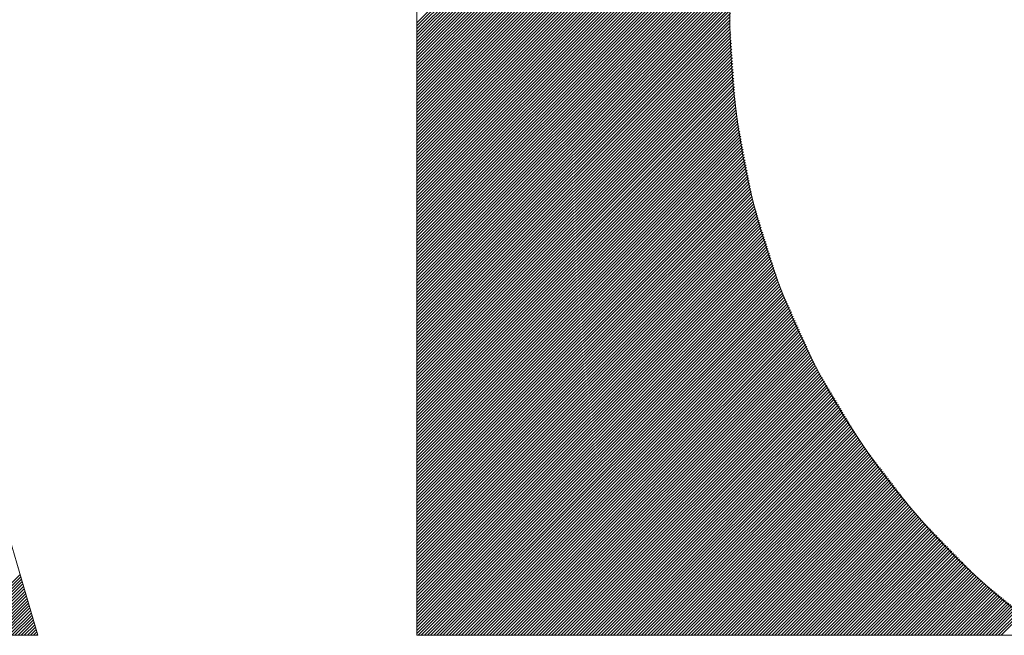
# Model space of a CAD drawing. Header units: inches. Extents: x 0.1 to 16.9, y 0.4 to 10.6.
# Tile 13 of 24: x 13.481 to 13.664, y 0.789 to 0.904. Entities that reach past the tile are written whole.
import ezdxf

# ---------------------------------------------------------------- set-up
doc = ezdxf.new("R2010")
doc.units = ezdxf.units.IN
doc.header["$MEASUREMENT"] = 0
doc.layers.add('FORMAT', color=5, linetype='Continuous', lineweight=25, true_color=0x0000ff)
doc.layers.add('Title (ANSI)', color=7, linetype='Continuous', lineweight=50)
doc.styles.add('Text Style107', font='arialbd.ttf')
doc.styles.add('Text Style109', font='arialbd.ttf')
doc.styles.add('Text Style47', font='ARIALN.TTF')
doc.styles.add('Text Style50', font='arial.ttf')
doc.styles.add('Text Style55', font='arial.ttf')
doc.styles.add('Text Style59', font='arial.ttf')

# ---------------------------------------------------------------- blocks, each defined once
blk = doc.blocks.new('Title Blocks ICD TITLE BLOCK MM CUSTOMER')
at = {"layer": 'FORMAT', "color": 7, "linetype": 'Continuous', "lineweight": 5}
for p, q in [((8.196195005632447, 7.47541950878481), (8.283638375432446, 7.562862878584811)), ((8.196195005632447, 7.474842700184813), (8.282047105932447, 7.56069480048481)), ((8.196195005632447, 7.474265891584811), (8.280455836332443, 7.558526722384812)), ((8.196195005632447, 7.473689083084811), (8.278864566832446, 7.556358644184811)), ((8.196195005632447, 7.473112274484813), (8.277273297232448, 7.554190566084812)), ((8.196195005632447, 7.472535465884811), (8.276484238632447, 7.552824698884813)), ((8.196195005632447, 7.471958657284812), (8.275728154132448, 7.551491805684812)), ((8.196195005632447, 7.47138184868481), (8.27497206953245, 7.550158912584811)), ((8.196195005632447, 7.470805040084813), (8.274215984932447, 7.548826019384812)), ((8.196195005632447, 7.470228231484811), (8.273459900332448, 7.547493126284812)), ((8.196195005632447, 7.469651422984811), (8.27270381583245, 7.546160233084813)), ((8.196195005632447, 7.469074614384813), (8.271947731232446, 7.544827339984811)), ((8.196195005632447, 7.468497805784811), (8.271191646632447, 7.543494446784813)), ((8.196195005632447, 7.467920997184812), (8.270435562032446, 7.542161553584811)), ((8.196195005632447, 7.46734418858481), (8.26967947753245, 7.540828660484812)), ((8.196195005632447, 7.539994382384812), (8.196195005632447, 7.361439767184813)), ((8.196195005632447, 7.466767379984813), (8.268958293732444, 7.539530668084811)), ((8.196195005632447, 7.466190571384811), (8.268538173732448, 7.538533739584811)), ((8.196195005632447, 7.465613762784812), (8.268118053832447, 7.537536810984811)), ((8.196195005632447, 7.465036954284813), (8.267697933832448, 7.536539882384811)), ((8.196195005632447, 7.464460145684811), (8.267277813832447, 7.53554295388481)), ((8.196195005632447, 7.463883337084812), (8.26685769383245, 7.534546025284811)), ((8.196195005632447, 7.46330652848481), (8.266437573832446, 7.533549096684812)), ((8.196195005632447, 7.462729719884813), (8.266017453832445, 7.53255216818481)), ((8.196195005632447, 7.462152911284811), (8.265597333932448, 7.531555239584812)), ((8.196195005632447, 7.461576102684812), (8.265177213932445, 7.530558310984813)), ((8.196195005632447, 7.460999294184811), (8.264757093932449, 7.529561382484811)), ((8.196195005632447, 7.460422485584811), (8.264336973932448, 7.528564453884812)), ((8.196195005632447, 7.45984567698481), (8.263916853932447, 7.527567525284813)), ((8.196195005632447, 7.45926886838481), (8.263496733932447, 7.526570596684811)), ((8.196195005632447, 7.45869205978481), (8.26307661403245, 7.525573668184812)), ((8.196195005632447, 7.458115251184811), (8.262656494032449, 7.52457673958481)), ((8.196195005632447, 7.457538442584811), (8.262370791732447, 7.523714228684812)), ((8.196195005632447, 7.456961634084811), (8.262135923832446, 7.52290255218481)), ((8.196195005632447, 7.456384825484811), (8.261901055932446, 7.522090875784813)), ((8.196195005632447, 7.455808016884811), (8.261666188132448, 7.521279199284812)), ((8.196195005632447, 7.455231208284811), (8.261431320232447, 7.520467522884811)), ((8.196195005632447, 7.454654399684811), (8.261196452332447, 7.519655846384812)), ((8.196195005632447, 7.454077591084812), (8.260961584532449, 7.518844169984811)), ((8.196195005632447, 7.453500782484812), (8.260726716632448, 7.518032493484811)), ((8.196195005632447, 7.452923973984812), (8.260491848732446, 7.517220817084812)), ((8.196195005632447, 7.452347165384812), (8.260256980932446, 7.516409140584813)), ((8.196195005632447, 7.451770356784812), (8.260022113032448, 7.515597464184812)), ((8.196195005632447, 7.451193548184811), (8.259787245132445, 7.514785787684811)), ((8.196195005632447, 7.450616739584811), (8.259552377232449, 7.513974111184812)), ((8.196195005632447, 7.450039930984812), (8.25931750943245, 7.513162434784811)), ((8.196195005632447, 7.449463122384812), (8.259082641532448, 7.512350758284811)), ((8.196195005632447, 7.448886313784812), (8.258847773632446, 7.511539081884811)), ((8.196195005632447, 7.448309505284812), (8.25861290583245, 7.510727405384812)), ((8.196195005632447, 7.447732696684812), (8.258378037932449, 7.509915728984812)), ((8.196195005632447, 7.447155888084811), (8.258143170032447, 7.509104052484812)), ((8.196195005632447, 7.446579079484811), (8.257912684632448, 7.50829675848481)), ((8.196195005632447, 7.446002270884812), (8.257797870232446, 7.507605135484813)), ((8.196195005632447, 7.445425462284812), (8.257683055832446, 7.50691351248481)), ((8.196195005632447, 7.444848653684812), (8.257568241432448, 7.506221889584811)), ((8.196195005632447, 7.444271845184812), (8.257453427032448, 7.505530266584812)), ((8.196195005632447, 7.443695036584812), (8.257338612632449, 7.504838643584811)), ((8.196195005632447, 7.443118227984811), (8.257223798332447, 7.504147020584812)), ((8.196195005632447, 7.442541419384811), (8.257108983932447, 7.503455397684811)), ((8.196195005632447, 7.441964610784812), (8.256994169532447, 7.502763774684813)), ((8.196195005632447, 7.441387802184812), (8.256879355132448, 7.502072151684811)), ((8.196195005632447, 7.440810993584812), (8.256764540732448, 7.501380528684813)), ((8.196195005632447, 7.440234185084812), (8.256649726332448, 7.50068890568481)), ((8.196195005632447, 7.439657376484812), (8.256534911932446, 7.499997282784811)), ((8.196195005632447, 7.439080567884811), (8.256420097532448, 7.499305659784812)), ((8.196195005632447, 7.438503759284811), (8.256305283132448, 7.498614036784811)), ((8.196195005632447, 7.437926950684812), (8.256190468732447, 7.497922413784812)), ((8.196195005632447, 7.437350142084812), (8.256075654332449, 7.497230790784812)), ((8.196195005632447, 7.436773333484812), (8.255960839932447, 7.496539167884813)), ((8.196195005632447, 7.436196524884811), (8.255846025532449, 7.495847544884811)), ((8.196195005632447, 7.435619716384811), (8.255731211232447, 7.495155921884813)), ((8.196195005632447, 7.435042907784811), (8.255616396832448, 7.49446429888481)), ((8.196195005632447, 7.43446609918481), (8.255501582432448, 7.493772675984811)), ((8.196195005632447, 7.433889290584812), (8.255386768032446, 7.493081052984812)), ((8.196195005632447, 7.43331248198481), (8.255271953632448, 7.492389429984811)), ((8.196195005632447, 7.432735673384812), (8.255183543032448, 7.491724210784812)), ((8.196195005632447, 7.432158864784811), (8.255154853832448, 7.49111871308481)), ((8.196195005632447, 7.431582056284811), (8.255126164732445, 7.490513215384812)), ((8.196195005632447, 7.431005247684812), (8.255097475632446, 7.489907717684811)), ((8.196195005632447, 7.430428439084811), (8.255068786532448, 7.489302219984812)), ((8.196195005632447, 7.429851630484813), (8.255040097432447, 7.488696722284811)), ((8.196195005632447, 7.42927482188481), (8.25501140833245, 7.48809122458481)), ((8.196195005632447, 7.428698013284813), (8.254982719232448, 7.487485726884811)), ((8.196195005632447, 7.428121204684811), (8.254954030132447, 7.48688022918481)), ((8.196195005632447, 7.427544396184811), (8.254925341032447, 7.486274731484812)), ((8.196195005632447, 7.426967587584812), (8.254896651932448, 7.485669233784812)), ((8.196195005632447, 7.426390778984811), (8.254867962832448, 7.485063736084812)), ((8.196195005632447, 7.425813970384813), (8.254839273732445, 7.484458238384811)), ((8.196195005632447, 7.42523716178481), (8.254810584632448, 7.483852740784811)), ((8.196195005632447, 7.424660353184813), (8.254781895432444, 7.483247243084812)), ((8.196195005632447, 7.424083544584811), (8.254753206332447, 7.482641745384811)), ((8.196195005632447, 7.423506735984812), (8.254724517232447, 7.48203624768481)), ((8.196195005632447, 7.422929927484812), (8.254695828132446, 7.481430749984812)), ((8.196195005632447, 7.422353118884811), (8.254667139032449, 7.480825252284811)), ((8.196195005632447, 7.421776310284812), (8.254638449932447, 7.480219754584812)), ((8.196195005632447, 7.42119950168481), (8.254609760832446, 7.479614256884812)), ((8.196195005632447, 7.420622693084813), (8.254581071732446, 7.479008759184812)), ((8.196195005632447, 7.420045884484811), (8.254552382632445, 7.478403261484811)), ((8.196195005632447, 7.419469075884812), (8.254523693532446, 7.47779776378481)), ((8.196195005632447, 7.418892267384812), (8.25449500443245, 7.477192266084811)), ((8.196195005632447, 7.418315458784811), (8.254466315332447, 7.476586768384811)), ((8.196195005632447, 7.417738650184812), (8.254437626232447, 7.475981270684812)), ((8.196195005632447, 7.41716184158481), (8.254408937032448, 7.475375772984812)), ((8.196195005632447, 7.416585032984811), (8.254437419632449, 7.474827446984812)), ((8.196195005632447, 7.416008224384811), (8.254475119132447, 7.474288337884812)), ((8.196195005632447, 7.415431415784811), (8.254512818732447, 7.473749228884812)), ((8.196195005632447, 7.414854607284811), (8.254550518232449, 7.473210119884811)), ((8.196195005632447, 7.414277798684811), (8.254588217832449, 7.472671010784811)), ((8.196195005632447, 7.41370099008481), (8.254625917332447, 7.472131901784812)), ((8.196195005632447, 7.413124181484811), (8.254663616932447, 7.471592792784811)), ((8.196195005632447, 7.412547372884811), (8.254701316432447, 7.471053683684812)), ((8.196195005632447, 7.411970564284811), (8.254739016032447, 7.470514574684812)), ((8.196195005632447, 7.411393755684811), (8.254776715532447, 7.469975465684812)), ((8.196195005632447, 7.410816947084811), (8.254814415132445, 7.469436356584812)), ((8.196195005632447, 7.410240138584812), (8.254852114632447, 7.468897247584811)), ((8.196195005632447, 7.409663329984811), (8.254889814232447, 7.468358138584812)), ((8.196195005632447, 7.409086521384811), (8.254927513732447, 7.467819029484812)), ((8.196195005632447, 7.408509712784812), (8.254965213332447, 7.467279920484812)), ((8.196195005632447, 7.407932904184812), (8.255002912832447, 7.466740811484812)), ((8.196195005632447, 7.407356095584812), (8.255040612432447, 7.466201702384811)), ((8.196195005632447, 7.406779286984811), (8.25507831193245, 7.465662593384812)), ((8.196195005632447, 7.406202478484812), (8.255116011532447, 7.465123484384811)), ((8.196195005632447, 7.405625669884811), (8.255153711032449, 7.464584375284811)), ((8.196195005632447, 7.405048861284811), (8.255191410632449, 7.464045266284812)), ((8.196195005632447, 7.404472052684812), (8.255229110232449, 7.463506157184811)), ((8.196195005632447, 7.403895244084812), (8.255266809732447, 7.462967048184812)), ((8.196195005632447, 7.403318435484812), (8.255304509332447, 7.462427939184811)), ((8.196195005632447, 7.402741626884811), (8.255342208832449, 7.461888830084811)), ((8.196195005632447, 7.402164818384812), (8.255379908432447, 7.461349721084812)), ((8.196195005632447, 7.401588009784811), (8.255417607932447, 7.460810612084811)), ((8.196195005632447, 7.401011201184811), (8.255455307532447, 7.460271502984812)), ((8.196195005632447, 7.400434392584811), (8.255493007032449, 7.459732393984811)), ((8.196195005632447, 7.399857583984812), (8.255530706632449, 7.459193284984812)), ((8.196195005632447, 7.399280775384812), (8.255572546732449, 7.458658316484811)), ((8.196195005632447, 7.398703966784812), (8.255664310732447, 7.458173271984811)), ((8.196195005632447, 7.398127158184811), (8.255756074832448, 7.457688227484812)), ((8.196195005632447, 7.397550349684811), (8.255847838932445, 7.457203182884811)), ((8.196195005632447, 7.396973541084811), (8.255939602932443, 7.456718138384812)), ((8.196195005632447, 7.396396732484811), (8.256031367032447, 7.456233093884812)), ((8.196195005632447, 7.395819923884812), (8.256123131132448, 7.455748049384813)), ((8.196195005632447, 7.395243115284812), (8.256214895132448, 7.455263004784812)), ((8.196195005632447, 7.394666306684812), (8.256306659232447, 7.454777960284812)), ((8.196195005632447, 7.394089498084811), (8.256398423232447, 7.454292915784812)), ((8.196195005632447, 7.393512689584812), (8.256490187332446, 7.453807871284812)), ((8.196195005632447, 7.392935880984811), (8.256581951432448, 7.453322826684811)), ((8.196195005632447, 7.392359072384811), (8.256673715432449, 7.452837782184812)), ((8.196195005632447, 7.391782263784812), (8.256765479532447, 7.452352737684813)), ((8.196195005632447, 7.39120545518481), (8.256857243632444, 7.45186769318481)), ((8.196195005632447, 7.390628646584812), (8.25694900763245, 7.451382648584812)), ((8.196195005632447, 7.390051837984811), (8.257040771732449, 7.450897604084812)), ((8.196195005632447, 7.389475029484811), (8.257132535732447, 7.450412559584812)), ((8.196195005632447, 7.388898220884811), (8.257224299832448, 7.449927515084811)), ((8.196195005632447, 7.38832141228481), (8.25731606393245, 7.449442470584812)), ((8.196195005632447, 7.387744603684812), (8.257407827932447, 7.448957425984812)), ((8.196195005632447, 7.387167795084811), (8.257499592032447, 7.448472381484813)), ((8.196195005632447, 7.386590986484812), (8.257591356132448, 7.447987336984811)), ((8.196195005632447, 7.386014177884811), (8.257683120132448, 7.447502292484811)), ((8.196195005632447, 7.385437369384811), (8.257774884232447, 7.447017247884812)), ((8.196195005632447, 7.384860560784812), (8.257866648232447, 7.446532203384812)), ((8.196195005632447, 7.38428375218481), (8.25795841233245, 7.446047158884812)), ((8.196195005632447, 7.383706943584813), (8.258050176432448, 7.445562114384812)), ((8.196195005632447, 7.383130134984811), (8.258141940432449, 7.445077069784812)), ((8.196195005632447, 7.382553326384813), (8.258233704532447, 7.444592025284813)), ((8.196195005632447, 7.381976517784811), (8.25832546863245, 7.444106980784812)), ((8.196195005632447, 7.381399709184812), (8.258417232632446, 7.443621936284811)), ((8.196195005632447, 7.380822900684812), (8.258508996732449, 7.443136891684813)), ((8.196195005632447, 7.38024609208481), (8.258600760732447, 7.44265184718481)), ((8.196195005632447, 7.379669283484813), (8.258709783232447, 7.442184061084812)), ((8.196195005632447, 7.379092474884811), (8.258847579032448, 7.441745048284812)), ((8.196195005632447, 7.378515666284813), (8.258985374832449, 7.44130603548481)), ((8.196195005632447, 7.377938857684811), (8.25912317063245, 7.440867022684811)), ((8.196195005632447, 7.377362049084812), (8.259260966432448, 7.440428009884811)), ((8.196195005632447, 7.376785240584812), (8.259398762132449, 7.43998899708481)), ((8.196195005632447, 7.37620843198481), (8.25953655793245, 7.439549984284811)), ((8.196195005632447, 7.375631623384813), (8.259674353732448, 7.439110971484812)), ((8.196195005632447, 7.37505481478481), (8.25981214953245, 7.438671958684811)), ((8.196195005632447, 7.374478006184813), (8.259949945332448, 7.438232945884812)), ((8.196195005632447, 7.373901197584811), (8.260087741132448, 7.437793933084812)), ((8.196195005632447, 7.373324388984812), (8.260225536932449, 7.437354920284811)), ((8.196195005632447, 7.372747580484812), (8.260363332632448, 7.436915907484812)), ((8.196195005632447, 7.37217077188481), (8.260501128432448, 7.436476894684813)), ((8.196195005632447, 7.37159396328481), (8.260638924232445, 7.436037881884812)), ((8.196195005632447, 7.37101715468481), (8.260776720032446, 7.43559886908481)), ((8.196195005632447, 7.370440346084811), (8.260914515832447, 7.435159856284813)), ((8.196195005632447, 7.369863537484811), (8.261052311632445, 7.434720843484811)), ((8.196195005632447, 7.369286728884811), (8.261190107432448, 7.43428183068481)), ((8.196195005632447, 7.36870992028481), (8.261327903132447, 7.433842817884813)), ((8.196195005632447, 7.368133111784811), (8.261465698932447, 7.433403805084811)), ((8.196195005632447, 7.367556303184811), (8.261603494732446, 7.432964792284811)), ((8.196195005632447, 7.366979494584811), (8.261741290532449, 7.43252577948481)), ((8.196195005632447, 7.366402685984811), (8.26187908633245, 7.432086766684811)), ((8.196195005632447, 7.365825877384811), (8.26201688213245, 7.431647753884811)), ((8.196195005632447, 7.365249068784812), (8.262154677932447, 7.431208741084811)), ((8.196195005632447, 7.364672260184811), (8.262292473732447, 7.430769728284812)), ((8.196195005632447, 7.364095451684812), (8.26243026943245, 7.430330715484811)), ((8.196195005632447, 7.363518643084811), (8.262568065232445, 7.429891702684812)), ((8.196195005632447, 7.362941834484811), (8.262705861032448, 7.429452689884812)), ((8.196195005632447, 7.362365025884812), (8.262843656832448, 7.429013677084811)), ((8.125715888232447, 7.361439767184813), (8.10637105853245, 7.427479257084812)), ((8.196195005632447, 7.361788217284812), (8.262981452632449, 7.428574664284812)), ((8.19642336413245, 7.361439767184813), (8.26311924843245, 7.428135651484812)), ((8.197000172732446, 7.361439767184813), (8.263257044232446, 7.42769663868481)), ((8.197576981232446, 7.361439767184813), (8.263394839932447, 7.427257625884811)), ((8.198153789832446, 7.361439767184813), (8.26353263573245, 7.426818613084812)), ((8.198730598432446, 7.361439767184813), (8.26367931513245, 7.426388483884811)), ((8.19930740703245, 7.361439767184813), (8.263857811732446, 7.42599017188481)), ((8.199884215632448, 7.361439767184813), (8.264036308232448, 7.425591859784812)), ((8.200461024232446, 7.361439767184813), (8.264214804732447, 7.425193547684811)), ((8.201037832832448, 7.361439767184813), (8.264393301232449, 7.424795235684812)), ((8.201614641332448, 7.361439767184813), (8.264571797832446, 7.424396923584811)), ((8.20219144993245, 7.361439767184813), (8.264750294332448, 7.42399861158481)), ((8.202768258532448, 7.361439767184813), (8.26492879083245, 7.42360029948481)), ((8.20334506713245, 7.361439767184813), (8.265107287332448, 7.423201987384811)), ((8.203921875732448, 7.361439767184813), (8.265285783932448, 7.422803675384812)), ((8.20449868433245, 7.361439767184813), (8.265464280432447, 7.422405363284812)), ((8.205075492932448, 7.361439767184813), (8.265642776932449, 7.422007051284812)), ((8.205652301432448, 7.361439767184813), (8.265821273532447, 7.421608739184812)), ((8.206229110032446, 7.361439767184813), (8.265999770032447, 7.421210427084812)), ((8.206805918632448, 7.361439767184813), (8.26617826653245, 7.42081211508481)), ((8.20738272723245, 7.361439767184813), (8.266356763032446, 7.420413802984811)), ((8.207959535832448, 7.361439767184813), (8.266535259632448, 7.420015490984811)), ((8.20853634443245, 7.361439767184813), (8.266713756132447, 7.419617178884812)), ((8.209113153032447, 7.361439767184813), (8.266892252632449, 7.419218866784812)), ((8.209689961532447, 7.361439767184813), (8.267070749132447, 7.418820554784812)), ((8.210266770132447, 7.361439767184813), (8.267249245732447, 7.418422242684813)), ((8.210843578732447, 7.361439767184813), (8.26742774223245, 7.418023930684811)), ((8.21142038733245, 7.361439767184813), (8.267606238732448, 7.417625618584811)), ((8.211997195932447, 7.361439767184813), (8.267784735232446, 7.417227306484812)), ((8.21257400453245, 7.361439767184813), (8.267963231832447, 7.416828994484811)), ((8.213150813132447, 7.361439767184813), (8.268141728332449, 7.416430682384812)), ((8.213727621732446, 7.361439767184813), (8.268320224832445, 7.416032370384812)), ((8.214304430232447, 7.361439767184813), (8.268498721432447, 7.415634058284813)), ((8.214881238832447, 7.361439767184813), (8.26867721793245, 7.415235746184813)), ((8.215458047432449, 7.361439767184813), (8.268855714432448, 7.414837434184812)), ((8.216034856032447, 7.361439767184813), (8.269034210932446, 7.414439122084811)), ((8.216611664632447, 7.361439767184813), (8.269212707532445, 7.414040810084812)), ((8.217188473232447, 7.361439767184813), (8.269391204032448, 7.413642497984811)), ((8.217765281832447, 7.361439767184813), (8.269569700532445, 7.413244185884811)), ((8.218342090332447, 7.361439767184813), (8.269748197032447, 7.412845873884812)), ((8.218918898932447, 7.361439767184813), (8.26992669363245, 7.412447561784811)), ((8.219495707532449, 7.361439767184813), (8.270105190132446, 7.412049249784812)), ((8.220072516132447, 7.361439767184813), (8.270283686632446, 7.411650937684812)), ((8.220649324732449, 7.361439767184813), (8.270465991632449, 7.411256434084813)), ((8.22122613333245, 7.361439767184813), (8.270681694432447, 7.41089532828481)), ((8.221802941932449, 7.361439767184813), (8.27089739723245, 7.410534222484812)), ((8.222379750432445, 7.361439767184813), (8.271113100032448, 7.410173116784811)), ((8.222956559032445, 7.361439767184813), (8.271328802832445, 7.409812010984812)), ((8.223533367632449, 7.361439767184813), (8.271544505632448, 7.409450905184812)), ((8.224110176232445, 7.361439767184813), (8.271760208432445, 7.409089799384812)), ((8.224686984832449, 7.361439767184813), (8.271975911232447, 7.408728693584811)), ((8.225263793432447, 7.361439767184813), (8.272191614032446, 7.408367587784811)), ((8.225840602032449, 7.361439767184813), (8.27240731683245, 7.408006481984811)), ((8.226417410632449, 7.361439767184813), (8.272623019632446, 7.407645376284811)), ((8.226994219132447, 7.361439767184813), (8.272838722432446, 7.407284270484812)), ((8.227571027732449, 7.361439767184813), (8.273054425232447, 7.406923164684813)), ((8.228147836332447, 7.361439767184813), (8.273270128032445, 7.40656205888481)), ((8.228724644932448, 7.361439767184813), (8.273485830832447, 7.406200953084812)), ((8.22930145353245, 7.361439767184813), (8.273701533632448, 7.405839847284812)), ((8.229878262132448, 7.361439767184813), (8.273917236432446, 7.405478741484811)), ((8.230455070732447, 7.361439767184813), (8.274132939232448, 7.405117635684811)), ((8.231031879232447, 7.361439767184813), (8.27434864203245, 7.404756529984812)), ((8.231608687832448, 7.361439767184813), (8.274564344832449, 7.404395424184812)), ((8.232185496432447, 7.361439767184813), (8.274780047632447, 7.404034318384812)), ((8.232762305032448, 7.361439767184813), (8.274995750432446, 7.403673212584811)), ((8.233339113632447, 7.361439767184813), (8.275211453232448, 7.403312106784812)), ((8.233915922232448, 7.361439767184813), (8.27542715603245, 7.40295100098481)), ((8.234492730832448, 7.361439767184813), (8.275642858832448, 7.40258989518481)), ((8.235069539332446, 7.361439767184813), (8.275858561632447, 7.402228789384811)), ((8.235646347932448, 7.361439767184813), (8.276074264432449, 7.401867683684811)), ((8.236223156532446, 7.361439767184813), (8.276289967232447, 7.401506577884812)), ((8.236799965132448, 7.361439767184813), (8.27650567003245, 7.401145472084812)), ((8.237376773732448, 7.361439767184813), (8.276721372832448, 7.400784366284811)), ((8.237953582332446, 7.361439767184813), (8.27693707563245, 7.400423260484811)), ((8.238530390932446, 7.361439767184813), (8.277152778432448, 7.40006215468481)), ((8.239107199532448, 7.361439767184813), (8.277368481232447, 7.399701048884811)), ((8.239684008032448, 7.361439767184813), (8.277584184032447, 7.399339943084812)), ((8.240260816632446, 7.361439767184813), (8.277799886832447, 7.398978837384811)), ((8.240837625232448, 7.361439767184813), (8.278015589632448, 7.398617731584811)), ((8.241414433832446, 7.361439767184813), (8.278231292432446, 7.39825662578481)), ((8.241991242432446, 7.361439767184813), (8.278446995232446, 7.397895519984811)), ((8.242568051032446, 7.361439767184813), (8.278662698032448, 7.397534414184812)), ((8.243144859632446, 7.361439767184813), (8.278878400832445, 7.397173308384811)), ((8.243721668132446, 7.361439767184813), (8.279113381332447, 7.396831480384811)), ((8.244298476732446, 7.361439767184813), (8.279364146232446, 7.396505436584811)), ((8.244875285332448, 7.361439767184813), (8.279614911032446, 7.39617939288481)), ((8.24545209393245, 7.361439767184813), (8.279865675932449, 7.395853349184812)), ((8.246028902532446, 7.361439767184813), (8.280116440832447, 7.395527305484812)), ((8.246605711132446, 7.361439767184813), (8.280367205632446, 7.395201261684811)), ((8.247182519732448, 7.361439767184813), (8.280617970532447, 7.394875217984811)), ((8.247759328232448, 7.361439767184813), (8.280868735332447, 7.394549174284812)), ((8.24833613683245, 7.361439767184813), (8.28111950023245, 7.394223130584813)), ((8.248912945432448, 7.361439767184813), (8.281370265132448, 7.393897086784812)), ((8.249489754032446, 7.361439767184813), (8.281621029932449, 7.393571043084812)), ((8.250066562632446, 7.361439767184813), (8.281871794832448, 7.393244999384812)), ((8.25064337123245, 7.361439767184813), (8.282122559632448, 7.392918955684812)), ((8.251220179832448, 7.361439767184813), (8.282373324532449, 7.392592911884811)), ((8.25179698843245, 7.361439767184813), (8.282624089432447, 7.392266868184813)), ((8.25237379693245, 7.361439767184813), (8.282874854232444, 7.391940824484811)), ((8.252950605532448, 7.361439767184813), (8.283125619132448, 7.391614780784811)), ((8.25352741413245, 7.361439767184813), (8.283376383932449, 7.391288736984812)), ((8.254104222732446, 7.361439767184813), (8.283627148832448, 7.39096269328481)), ((8.254681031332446, 7.361439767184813), (8.283877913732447, 7.390636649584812)), ((8.255257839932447, 7.361439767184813), (8.284128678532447, 7.390310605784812)), ((8.25583464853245, 7.361439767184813), (8.28437944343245, 7.389984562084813)), ((8.25641145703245, 7.361439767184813), (8.284630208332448, 7.389658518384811)), ((8.256988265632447, 7.361439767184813), (8.284880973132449, 7.38933247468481)), ((8.257565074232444, 7.361439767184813), (8.285131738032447, 7.389006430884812)), ((8.258141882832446, 7.361439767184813), (8.285382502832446, 7.388680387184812)), ((8.258718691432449, 7.361439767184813), (8.285633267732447, 7.388354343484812)), ((8.259295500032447, 7.361439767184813), (8.285884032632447, 7.38802829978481)), ((8.259872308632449, 7.361439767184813), (8.286134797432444, 7.387702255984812)), ((8.260449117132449, 7.361439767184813), (8.286385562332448, 7.387376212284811)), ((8.261025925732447, 7.361439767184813), (8.286636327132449, 7.387050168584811)), ((8.261602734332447, 7.361439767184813), (8.286887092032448, 7.386724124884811)), ((8.262179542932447, 7.361439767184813), (8.287137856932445, 7.386398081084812)), ((8.262756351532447, 7.361439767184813), (8.287388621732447, 7.386072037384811)), ((8.263333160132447, 7.361439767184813), (8.28763938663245, 7.38574599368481)), ((8.263909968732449, 7.361439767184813), (8.28789015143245, 7.385419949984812)), ((8.264486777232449, 7.361439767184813), (8.288140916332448, 7.38509390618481)), ((8.265063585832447, 7.361439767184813), (8.288391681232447, 7.384767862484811)), ((8.265640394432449, 7.361439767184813), (8.288642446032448, 7.384441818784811)), ((8.266217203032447, 7.361439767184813), (8.28889321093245, 7.384115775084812)), ((8.266794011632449, 7.361439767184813), (8.289147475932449, 7.383793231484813)), ((8.267370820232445, 7.361439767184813), (8.289432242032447, 7.383501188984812)), ((8.267947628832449, 7.361439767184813), (8.289717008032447, 7.383209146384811)), ((8.268524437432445, 7.361439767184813), (8.290001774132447, 7.382917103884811)), ((8.269101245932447, 7.361439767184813), (8.290286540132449, 7.382625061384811)), ((8.269678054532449, 7.361439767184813), (8.290571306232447, 7.382333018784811)), ((8.27025486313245, 7.361439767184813), (8.290856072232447, 7.382040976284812)), ((8.270831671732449, 7.361439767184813), (8.291140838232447, 7.381748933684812)), ((8.271408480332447, 7.361439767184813), (8.291425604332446, 7.381456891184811)), ((8.271985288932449, 7.361439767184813), (8.291710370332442, 7.381164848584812)), ((8.272562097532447, 7.361439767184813), (8.291995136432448, 7.380872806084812)), ((8.273138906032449, 7.361439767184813), (8.292279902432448, 7.380580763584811)), ((8.273715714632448, 7.361439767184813), (8.292564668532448, 7.380288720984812)), ((8.274292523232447, 7.361439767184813), (8.29284943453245, 7.379996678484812)), ((8.274869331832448, 7.361439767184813), (8.29313420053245, 7.379704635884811)), ((8.275446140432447, 7.361439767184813), (8.293418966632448, 7.37941259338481)), ((8.276022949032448, 7.361439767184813), (8.293703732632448, 7.379120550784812)), ((8.276599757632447, 7.361439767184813), (8.293988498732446, 7.378828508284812)), ((8.277176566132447, 7.361439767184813), (8.294273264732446, 7.37853646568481)), ((8.277753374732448, 7.361439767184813), (8.294558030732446, 7.378244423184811)), ((8.27833018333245, 7.361439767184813), (8.294842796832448, 7.37795238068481)), ((8.278906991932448, 7.361439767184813), (8.295127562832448, 7.377660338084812)), ((8.279483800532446, 7.361439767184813), (8.295412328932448, 7.377368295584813)), ((8.280060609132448, 7.361439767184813), (8.295697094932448, 7.377076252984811)), ((8.280637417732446, 7.361439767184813), (8.295981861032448, 7.37678421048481)), ((8.281214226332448, 7.361439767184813), (8.296266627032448, 7.376492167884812)), ((8.281791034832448, 7.361439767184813), (8.296551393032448, 7.376200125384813)), ((8.282367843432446, 7.361439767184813), (8.296836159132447, 7.375908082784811)), ((8.282944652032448, 7.361439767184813), (8.297120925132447, 7.37561604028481)), ((8.28352146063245, 7.361439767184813), (8.297405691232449, 7.375323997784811)), ((8.284098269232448, 7.361439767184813), (8.297690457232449, 7.375031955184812)), ((8.284675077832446, 7.361439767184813), (8.29797522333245, 7.374739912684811)), ((8.285251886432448, 7.361439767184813), (8.298259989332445, 7.374447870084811)), ((8.285828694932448, 7.361439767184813), (8.298544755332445, 7.374155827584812)), ((8.28640550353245, 7.361439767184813), (8.298829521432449, 7.373863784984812)), ((8.11105569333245, 7.361439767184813), (8.122394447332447, 7.372778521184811)), ((8.111632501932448, 7.361439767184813), (8.122525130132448, 7.372332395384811)), ((8.11220931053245, 7.361439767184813), (8.122655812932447, 7.371886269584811)), ((8.286982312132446, 7.361439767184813), (8.299114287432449, 7.373571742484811)), ((8.28755912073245, 7.361439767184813), (8.299399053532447, 7.373279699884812)), ((8.288135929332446, 7.361439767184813), (8.299683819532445, 7.372987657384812)), ((8.288712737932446, 7.361439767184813), (8.299968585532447, 7.372695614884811)), ((8.289289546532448, 7.361439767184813), (8.300253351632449, 7.37240357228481)), ((8.289866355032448, 7.361439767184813), (8.300538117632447, 7.37211152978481)), ((8.11278611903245, 7.361439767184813), (8.122786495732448, 7.371440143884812)), ((8.113362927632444, 7.361439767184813), (8.122917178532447, 7.370994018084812)), ((8.113939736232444, 7.361439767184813), (8.123047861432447, 7.370547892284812)), ((8.114516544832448, 7.361439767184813), (8.123178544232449, 7.370101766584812)), ((8.290443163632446, 7.361439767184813), (8.300833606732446, 7.371830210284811)), ((8.291019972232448, 7.361439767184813), (8.301152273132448, 7.371572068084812)), ((8.29159678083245, 7.361439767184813), (8.30147093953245, 7.371313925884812)), ((8.292173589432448, 7.361439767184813), (8.301789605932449, 7.371055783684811)), ((8.292750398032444, 7.361439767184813), (8.302108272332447, 7.370797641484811)), ((8.293327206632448, 7.361439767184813), (8.302426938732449, 7.370539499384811)), ((8.29390401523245, 7.361439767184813), (8.302745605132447, 7.370281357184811)), ((8.11509335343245, 7.361439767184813), (8.12330922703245, 7.369655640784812)), ((8.115670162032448, 7.361439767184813), (8.123439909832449, 7.369209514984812)), ((8.11624697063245, 7.361439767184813), (8.123570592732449, 7.368763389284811)), ((8.116823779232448, 7.361439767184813), (8.123701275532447, 7.368317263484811)), ((8.29448082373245, 7.361439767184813), (8.303064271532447, 7.370023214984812)), ((8.295057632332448, 7.361439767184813), (8.303382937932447, 7.369765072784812)), ((8.29563444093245, 7.361439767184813), (8.303701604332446, 7.369506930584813)), ((8.296211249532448, 7.361439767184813), (8.304020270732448, 7.369248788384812)), ((8.296788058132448, 7.361439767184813), (8.304338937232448, 7.368990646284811)), ((8.297364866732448, 7.361439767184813), (8.30465760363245, 7.368732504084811)), ((8.297941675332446, 7.361439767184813), (8.304976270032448, 7.368474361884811)), ((8.117400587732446, 7.361439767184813), (8.123831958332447, 7.367871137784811)), ((8.11797739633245, 7.361439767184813), (8.123962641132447, 7.367425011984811)), ((8.118554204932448, 7.361439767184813), (8.124093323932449, 7.36697888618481)), ((8.11913101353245, 7.361439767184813), (8.12422400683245, 7.366532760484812)), ((8.298518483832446, 7.361439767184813), (8.305294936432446, 7.368216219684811)), ((8.299095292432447, 7.361439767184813), (8.305613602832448, 7.367958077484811)), ((8.29967210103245, 7.361439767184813), (8.305932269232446, 7.367699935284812)), ((8.300248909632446, 7.361439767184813), (8.306250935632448, 7.367441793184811)), ((8.300825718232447, 7.361439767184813), (8.306569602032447, 7.367183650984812)), ((8.301402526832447, 7.361439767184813), (8.306888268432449, 7.366925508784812)), ((8.30197933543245, 7.361439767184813), (8.307206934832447, 7.366667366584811)), ((8.30255614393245, 7.361439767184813), (8.307525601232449, 7.366409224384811)), ((8.119707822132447, 7.361439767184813), (8.124354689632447, 7.366086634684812)), ((8.12028463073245, 7.361439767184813), (8.12448537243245, 7.365640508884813)), ((8.120861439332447, 7.361439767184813), (8.124616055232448, 7.36519438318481)), ((8.121438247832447, 7.361439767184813), (8.124746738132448, 7.36474825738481)), ((8.303132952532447, 7.361439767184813), (8.307844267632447, 7.366151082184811)), ((8.303709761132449, 7.361439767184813), (8.308162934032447, 7.365892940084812)), ((8.304286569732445, 7.361439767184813), (8.308481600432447, 7.365634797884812)), ((8.304863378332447, 7.361439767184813), (8.308800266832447, 7.365376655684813)), ((8.122015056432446, 7.361439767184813), (8.12487742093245, 7.36430213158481)), ((8.122591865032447, 7.361439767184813), (8.125008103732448, 7.363856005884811)), ((8.123168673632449, 7.361439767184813), (8.125138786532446, 7.363409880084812)), ((8.123745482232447, 7.361439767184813), (8.12526946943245, 7.362963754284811)), ((8.004770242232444, 7.361439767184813), (8.125715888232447, 7.361439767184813)), ((8.124322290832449, 7.361439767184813), (8.125400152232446, 7.362517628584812)), ((8.124899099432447, 7.361439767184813), (8.12553083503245, 7.362071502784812)), ((8.125475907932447, 7.361439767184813), (8.125661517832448, 7.361625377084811)), ((8.196195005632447, 7.361439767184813), (8.313660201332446, 7.361439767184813))]:
    blk.add_line(p, q, dxfattribs=at)
blk.add_arc((8.396476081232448, 7.476887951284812), 0.1420800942, 106.8023695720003, 234.3465210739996, dxfattribs=at)
at = {"layer": 'Title (ANSI)'}
for tag, p, height, style in [('<TITLE_1>_001', (3.542307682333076, 8.33745877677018), 0.0899999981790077, 'Text Style50'), ('DESIGNER_001', (8.779126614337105, 8.329355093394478), 0.0899999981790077, 'Text Style50'), ('<DRAWN_DATE>_001', (10.56064244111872, 8.329355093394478), 0.0899999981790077, 'Text Style50'), ('<PART_NUMBER>_001', (8.817945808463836, 7.914719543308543), 0.2400000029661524, 'Text Style109'), ('Sheet_Size_001', (7.365077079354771, 7.905523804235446), 0.1299999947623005, 'Text Style55'), ('<REVISION_NUMBER>_001', (10.7717179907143, 7.852780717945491), 0.1799999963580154, 'Text Style107'), ('Number_of_sheets_001', (11.09696696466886, 7.261895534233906), 0.0799999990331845, 'Text Style59'), ('Sheet_Number_001', (10.80006696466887, 7.261895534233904), 0.0799999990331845, 'Text Style59'), ('COPYRIGHT_YEAR_001', (4.622899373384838, 7.270653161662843), 0.0699999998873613, 'Text Style47'), ('<SCALE>_001', (9.825438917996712, 7.250298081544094), 0.0799999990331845, 'Text Style59')]:
    blk.add_attdef(tag, p, '', height=height, dxfattribs=dict(at, style=style))

msp = doc.modelspace()

# ---------------------------------------------------------------- block references
msp.add_blockref('Title Blocks ICD TITLE BLOCK MM CUSTOMER', (5.358629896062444, -6.572057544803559))

doc.saveas('drawing.dxf')
